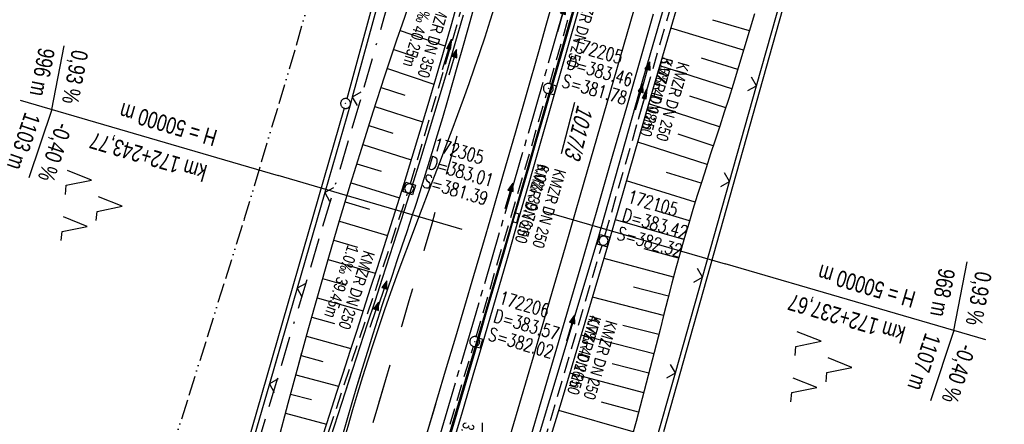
# Model space of a CAD drawing. Extents: x 509317 to 509828, y 453812 to 454779.
# Tile 6 of 23: x 509430 to 509579, y 453933 to 453994. Entities that reach past the tile are written whole.
import ezdxf
from ezdxf.enums import TextEntityAlignment as Align

# ---------------------------------------------------------------- set-up
doc = ezdxf.new("R2010")
doc.units = 0
doc.header["$LTSCALE"] = 10
doc.header["$MEASUREMENT"] = 0
for name, pattern in [('ACAD_ISO13W100', [36, 12, -3, 12, -3, 0, -3, 0, -3]), ('ACAD_ISO16W100', [73, 15, -6.5, 15, -6.5, 15, -7, 1, -7]), ('ACHSE', [5.5, 4, -0.5, 0.5, -0.5]), ('AUSGEZOGEN', [0]), ('LT00', [0]), ('LT02', [0.4, 0.2, -0.2]), ('STRICHLINIE2', [0.375, 0.25, -0.125])]:
    doc.linetypes.add(name, pattern=pattern)
doc.layers.get('0').update_dxf_attribs({"linetype": 'LT00'})
for name, color, linetype in [('--EK_FBR', 1, 'LT00'), ('--EK_Halt-Pfeil', 4, 'LT00'), ('--EK_Haltung', 7, 'STRICHLINIE2'), ('--EK_Haltung-Text', 140, 'LT00'), ('--EK_Schacht-Text', 5, 'LT00'), ('--EL_DFK_AB_L', 21, 'LT00'), ('--EL_DFK_AB_P', 7, 'LT00'), ('--EL_Halt-Pfeil', 4, 'LT00'), ('--EL_Haltung', 182, 'STRICHLINIE2'), ('--EL_Haltung-Text', 182, 'LT00'), ('-AX-093', 35, 'ACHSE'), ('-GRA-20O', 250, 'LT00'), ('-GRA-20W', 250, 'LT00'), ('BAB-KABEL', 220, 'ACAD_ISO16W100'), ('DFK_AB_FLNR', 7, 'Continuous'), ('DFK_AB_L', 21, 'LT00'), ('DFK_AB_P', 7, 'LT00'), ('DFK_NUTZUNG', 250, 'LT00'), ('GASLTG', 250, 'ACAD_ISO13W100'), ('PFEIL', 140, 'AUSGEZOGEN'), ('V117_AFBR_BAB', 250, 'LT00'), ('V117_BOESCH', 250, 'LT00'), ('V117_BOSCHUNG', 250, 'LT00'), ('V117_GRABEN', 250, 'LT00'), ('V117_H_BORD', 8, 'LT00'), ('V117_KA_MULD', 182, 'LT00'), ('V117_KA_PRUF', 182, 'LT00'), ('V117_LD_MARK', 250, 'LT00'), ('V117_LG_MARK', 250, 'LT02'), ('V117_RINNE', 182, 'LT00'), ('V117_SINKK', 182, 'LT00'), ('V117_ZAUN', 40, 'LT00'), ('V118_AFBR_BAB', 250, 'LT00'), ('V118_BOESCH', 250, 'LT00'), ('V118_BOSCHUNG', 250, 'LT00'), ('V118_GRABEN', 250, 'LT00'), ('V118_H_BORD', 8, 'LT00'), ('V118_LD_MARK', 250, 'LT00'), ('V118_LG_MARK', 250, 'LT02'), ('V118_RASTER', 250, 'LT00'), ('V118_RINNE', 182, 'LT00'), ('V118_ZAUN', 40, 'LT00')]:
    doc.layers.add(name, color=color, linetype=linetype)
doc.styles.add('Beschrift', font='ARIAL.TTF')
doc.styles.add('Haltungsbeschriftung', font='ARIAL.TTF', dxfattribs={"width": 0.75})
doc.styles.add('schachtbeschriftung', font='romans.shx', dxfattribs={"width": 0.75, "height": 2})
doc.styles.get("Standard").update_dxf_attribs({"font": 'ARIAL.TTF'})

# ---------------------------------------------------------------- blocks, each defined once
blk = doc.blocks.new('SYMB0003')
at = {"color": 0, "linetype": 'ByBlock'}
for p, q in [((-0.015712, 0), (0.010166, 0.012015)), ((0, -0.021257), (-0.015712, 0)), ((0.010166, 0.012015), (0, -0.021257))]:
    blk.add_line(p, q, dxfattribs=at)
for points in [[(-0.031395, 0.499013), (-0.093691, 0.491144), (-0.154509, 0.475528), (-0.21289, 0.452414), (-0.267913, 0.422164), (-0.318712, 0.385257), (-0.364484, 0.342274), (-0.404509, 0.293893), (-0.438154, 0.240877), (-0.464888, 0.184062), (-0.484292, 0.124345), (-0.496058, 0.062667), (-0.5, 0)], [(-0.5, 0), (-0.496058, -0.062667), (-0.484292, -0.124345), (-0.464888, -0.184062), (-0.438154, -0.240877), (-0.404509, -0.293893), (-0.364485, -0.342274), (-0.318712, -0.385257), (-0.267914, -0.422164), (-0.21289, -0.452414), (-0.154509, -0.475529), (-0.093691, -0.491144), (-0.031395, -0.499014), (0.031395, -0.499014)], [(0.5, 0), (0.496057, 0.062667), (0.484292, 0.124345), (0.464888, 0.184062), (0.438153, 0.240877), (0.404509, 0.293893), (0.364484, 0.342274), (0.318712, 0.385257), (0.267913, 0.422164), (0.21289, 0.452414), (0.154509, 0.475528), (0.093691, 0.491144), (0.031395, 0.499013), (-0.031395, 0.499013)], [(0.031395, -0.499014), (0.093691, -0.491144), (0.154509, -0.475529), (0.21289, -0.452414), (0.267914, -0.422164), (0.318712, -0.385257), (0.364485, -0.342274), (0.404509, -0.293893), (0.438154, -0.240877), (0.464889, -0.184062), (0.484292, -0.124345), (0.496058, -0.062667), (0.5, 0)]]:
    blk.add_lwpolyline(points, dxfattribs=at)
blk = doc.blocks.new('SYMB7221')
at = {"color": 0, "linetype": 'ByBlock'}
for p, q in [((0, 0.435), (-0.11, 0.065)), ((0.11, 0.065), (0, 0.435)), ((0.25, 0.065), (0.11, 0.065)), ((-0.35, -0.065), (-0.46, -0.435)), ((0.35, -0.065), (0.24, -0.435))]:
    blk.add_line(p, q, dxfattribs=at)
for points in [[(-0.1, -0.435), (-0.24, -0.435), (-0.35, -0.065)], [(0.6, -0.435), (0.46, -0.435), (0.35, -0.065)]]:
    blk.add_lwpolyline(points, dxfattribs=at)
blk = doc.blocks.new('Pfreil3')
at = {"layer": 'PFEIL'}
blk.add_hatch(color=256, dxfattribs=at).paths.add_polyline_path([(-1.55, 0.27), (-1.55, -0.27), (0, 0)])
for p, q in [((-1.55, 0), (-4.83, 0)), ((-1.55, -0.27), (-1.55, 0.27)), ((-1.55, 0.27), (0, 0)), ((0, 0), (-1.55, -0.27))]:
    blk.add_line(p, q, dxfattribs=at)
blk = doc.blocks.new('SYMB0652')
at = {"color": 0, "linetype": 'ByBlock'}
blk.add_lwpolyline([(-0.15, -0.075), (0.15, -0.075), (0.15, 0.075), (-0.15, 0.075), (-0.15, -0.075)], dxfattribs=at)
blk = doc.blocks.new('SYMB1210')
at = {"color": 0, "linetype": 'ByBlock'}
blk.add_line((0.018815, -0.179014), (0.055623, -0.17119), dxfattribs=at)
for points in [[(-0.2, -0.2), (-0.2, 0.2), (0.2, 0.2), (0.2, -0.2), (-0.2, -0.2)], [(0.018815, 0.179014), (-0.018815, 0.179014), (-0.055623, 0.17119), (-0.09, 0.155885), (-0.120444, 0.133766), (-0.145623, 0.105801), (-0.164438, 0.073213), (-0.176067, 0.037424), (-0.18, 0)], [(-0.18, 0), (-0.176067, -0.037424), (-0.164438, -0.073213), (-0.145623, -0.105801), (-0.120444, -0.133766), (-0.09, -0.155885), (-0.055623, -0.17119), (-0.018815, -0.179014), (0.018815, -0.179014)], [(0.18, 0), (0.176067, 0.037424), (0.164438, 0.073213), (0.145623, 0.105801), (0.120444, 0.133766), (0.09, 0.155885), (0.055623, 0.17119), (0.018815, 0.179014)], [(0.055623, -0.17119), (0.09, -0.155885), (0.120444, -0.133766), (0.145623, -0.105801), (0.164438, -0.073213), (0.176067, -0.037424), (0.18, 0)]]:
    blk.add_lwpolyline(points, dxfattribs=at)
blk = doc.blocks.new('SYMB0024')
at = {"color": 0, "linetype": 'ByBlock'}
for p, q in [((-0.5, 0.5), (0, 0)), ((0, 0), (0.5, 0.5))]:
    blk.add_line(p, q, dxfattribs=at)
blk = doc.blocks.new('SYMB0070')
at = {"color": 0, "linetype": 'ByBlock'}
for p, q in [((-0.5, 0), (0.2, 0)), ((0.5, 0), (0.2, 0.1)), ((0.2, 0.1), (0.2, 0)), ((0.468, 0), (0.21, 0.086)), ((0.21, 0.086), (0.21, -0.086)), ((0.21, -0.086), (0.468, 0)), ((0.22, -0.072), (0.437, 0)), ((0.23, -0.058), (0.405, 0)), ((0.24, -0.045), (0.374, 0)), ((0.342, 0), (0.25, 0.031)), ((0.25, 0.031), (0.25, -0.031)), ((0.25, -0.031), (0.342, 0)), ((0.26, -0.017), (0.31, 0)), ((0.27, -0.003), (0.279, 0))]:
    blk.add_line(p, q, dxfattribs=at)
for points in [[(0.2, 0), (0.2, -0.1), (0.5, 0)], [(0.437, 0), (0.22, 0.072), (0.22, -0.072)], [(0.405, 0), (0.23, 0.058), (0.23, -0.058)], [(0.374, 0), (0.24, 0.045), (0.24, -0.045)], [(0.31, 0), (0.26, 0.017), (0.26, -0.017)], [(0.279, 0), (0.27, 0.003), (0.27, -0.003)]]:
    blk.add_lwpolyline(points, dxfattribs=at)

msp = doc.modelspace()

# ---------------------------------------------------------------- linework, layer by layer
at = {"layer": '--EK_FBR'}
for points in [[(509478.84, 453931.14), (509479.6, 453933.75), (509480.36, 453936.34), (509481.13, 453938.94), (509481.91, 453941.53), (509482.7, 453944.12), (509483.51, 453946.7), (509484.23, 453948.92), (509484.95, 453951.13), (509485.69, 453953.34), (509486.42, 453955.55), (509487.17, 453957.76), (509487.91, 453959.96), (509488.65, 453962.17), (509489.38, 453964.38), (509490.11, 453966.59), (509490.82, 453968.81), (509491.64, 453971.43), (509492.45, 453974.06), (509493.24, 453976.7), (509494.02, 453979.33), (509494.79, 453981.97), (509495.55, 453984.62), (509496.31, 453987.26), (509497.06, 453989.91), (509497.81, 453992.55), (509498.94, 453996.5)], [(509525.76, 453994.9), (509523.75, 453987.87), (509521.74, 453980.83), (509519.71, 453973.79), (509517.68, 453966.76), (509514.95, 453957.33), (509512.2, 453947.92), (509509.43, 453938.5), (509506.65, 453929.09), (509503.85, 453919.68), (509501.43, 453911.59), (509498.99, 453903.51), (509496.55, 453895.42), (509494.09, 453887.34), (509491.62, 453879.27), (509489.15, 453871.19), (509485.57, 453859.59), (509481.98, 453847.99), (509480.06, 453841.8)], [(509462.36, 453876.15), (509462.36, 453876.15), (509463.5, 453879.85), (509464.63, 453883.54), (509466.14, 453888.46), (509467.64, 453893.37), (509469.13, 453898.29), (509470.26, 453902.03), (509471.4, 453905.76), (509472.52, 453909.5), (509473.64, 453913.24), (509474.75, 453916.99), (509475.84, 453920.74), (509476.6, 453923.34), (509477.34, 453925.94), (509478.09, 453928.54), (509478.84, 453931.14), (509479.6, 453933.75), (509480.36, 453936.34), (509481.13, 453938.94), (509481.59, 453940.47)]]:
    msp.add_lwpolyline(points, dxfattribs=at)
at = {"layer": '--EK_FBR', "color": 2}
for points in [[(509510.7, 453997.15), (509509.58, 453993.2), (509508.46, 453989.25), (509506.71, 453983.1), (509504.94, 453976.95), (509503.16, 453970.81), (509501.37, 453964.67), (509500.02, 453960.05), (509498.66, 453955.44), (509497.29, 453950.82), (509495.93, 453946.21), (509494.56, 453941.6), (509493.1, 453936.67), (509491.64, 453931.74), (509490.17, 453926.82), (509488.71, 453921.89), (509487.24, 453916.96), (509485.87, 453912.38), (509484.5, 453907.8), (509483.12, 453903.22), (509481.75, 453898.64), (509480.37, 453894.06)], [(509492.91, 453936.05), (509491.64, 453931.74), (509490.17, 453926.82), (509488.71, 453921.89), (509487.24, 453916.96), (509485.87, 453912.38), (509484.5, 453907.8), (509483.12, 453903.22), (509481.75, 453898.64), (509480.37, 453894.06)]]:
    msp.add_lwpolyline(points, dxfattribs=at)
at = {"layer": '--EK_Haltung'}
for p, q in [((509510.17, 453984.44), (509520.72, 454021.53)), ((509489.17, 453969.37), (509500.03, 454006.57)), ((509518.48, 453961.48), (509529.18, 453998.54)), ((509499.06, 453946.27), (509509.75, 453983)), ((509476.79, 453931.91), (509488.73, 453967.94)), ((509507.09, 453922.86), (509518.06, 453960.04)), ((509487.64, 453907.92), (509498.64, 453944.83))]:
    msp.add_line(p, q, dxfattribs=at)
at = {"layer": '--EL_DFK_AB_L'}
for p, q in [((509515.42, 454113.36), (509479.56, 453982.17)), ((509569.56, 454081.85), (509527.36, 453931.93)), ((509479.15, 453980.73), (509441.89, 453851.74))]:
    msp.add_line(p, q, dxfattribs=at)
at = {"layer": '--EL_Haltung'}
for p, q in [((509510.17, 453984.44), (509520.72, 454021.53)), ((509489.17, 453969.37), (509500.03, 454006.57)), ((509518.48, 453961.48), (509529.18, 453998.54)), ((509499.06, 453946.27), (509509.75, 453983)), ((509476.79, 453931.91), (509488.73, 453967.94)), ((509507.09, 453922.86), (509518.06, 453960.04)), ((509487.64, 453907.92), (509498.64, 453944.83))]:
    msp.add_line(p, q, dxfattribs=at)
at = {"layer": '-AX-093', "ltscale": 0.2}
msp.add_lwpolyline([(509543.74, 454109.06), (509537.58, 454086.24), (509531.35, 454063.45), (509525.03, 454040.68), (509518.64, 454017.93), (509512.17, 453995.2), (509505.63, 453972.5), (509499, 453949.81), (509492.3, 453927.15), (509485.53, 453904.51), (509478.68, 453881.9), (509471.75, 453859.31), (509467.34, 453845.11)], dxfattribs=at)
at = {"layer": '-GRA-20O'}
for p, q in [((509509.23, 453965.23), (509536.65, 453957.25)), ((509575.97, 453945.81), (509536.65, 453957.25)), ((509571.16, 453947.21), (509573.16, 453957.57)), ((509571.16, 453947.21), (509567.62, 453936.63))]:
    msp.add_line(p, q, dxfattribs=at)
for start, end in [(343.7728, 163.7728), (163.7728, 343.7728), (343.7728, 163.7728), (163.7728, 343.7728)]:
    msp.add_arc((509571.16, 453947.21), 0, start, end, dxfattribs=at)
at = {"layer": '-GRA-20W'}
for p, q in [((509435.05, 453980.53), (509436.91, 453990.13)), ((509430.25, 453981.93), (509469.17, 453970.57)), ((509435.05, 453980.53), (509431.58, 453970.22)), ((509496.96, 453962.45), (509469.17, 453970.57))]:
    msp.add_line(p, q, dxfattribs=at)
at = {"layer": 'BAB-KABEL', "ltscale": 0.03, "flags": 128}
msp.add_lwpolyline([(509654.18, 454752.31), (509649.8, 454731.91), (509645.39, 454711.52), (509640.68, 454673.99), (509628.98, 454666.4), (509623.35, 454623.69), (509618.17, 454588.72), (509612.85, 454551.17), (509607.22, 454515.13), (509602.81, 454490.11), (509597.97, 454465.58), (509592.07, 454427.9), (509586.78, 454397.77), (509581.94, 454365.98), (509576.64, 454335.85), (509570.59, 454300.15), (509566.51, 454283.22), (509563.93, 454275.01), (509554.7, 454243.68), (509546.38, 454216.59), (509537.75, 454189.63), (509530.61, 454161.42), (509521.72, 454129.27), (509507.61, 454076.48), (509491.41, 454016.32), (509481.47, 453981.55), (509458.21, 453903.63), (509443.88, 453851.22)], dxfattribs=at)
at = {"layer": 'DFK_AB_L'}
for p, q in [((509515.42, 454113.36), (509479.56, 453982.17)), ((509569.56, 454081.85), (509527.36, 453931.93)), ((509479.15, 453980.73), (509441.89, 453851.74))]:
    msp.add_line(p, q, dxfattribs=at)
at = {"layer": 'GASLTG', "ltscale": 0.025, "flags": 128}
msp.add_lwpolyline([(509636.99, 454756.79), (509630.01, 454722.15), (509625.52, 454700.41), (509623.56, 454684.93), (509618.48, 454649.27), (509611.85, 454606.09), (509605.58, 454569.67), (509598.82, 454529.7), (509593.28, 454495.72), (509588.46, 454464.7), (509581.73, 454423.05), (509565.4, 454353.78), (509547.78, 454280.34), (509530.41, 454208.18), (509515.13, 454143.3), (509504.09, 454101.66), (509494.78, 454069.32), (509485.05, 454035.41), (509470.65, 453985.96), (509464.08, 453964.07), (509450.2, 453919.85), (509429.44, 453854.99)], dxfattribs=at)
at = {"layer": 'V117_AFBR_BAB'}
for points in [[(509478.84, 453931.14), (509479.6, 453933.75), (509480.36, 453936.34), (509481.13, 453938.94), (509481.91, 453941.53), (509482.7, 453944.12), (509483.51, 453946.7), (509484.23, 453948.92), (509484.95, 453951.13), (509485.69, 453953.34), (509486.42, 453955.55), (509487.17, 453957.76), (509487.91, 453959.96), (509488.65, 453962.17), (509489.38, 453964.38), (509490.11, 453966.59), (509490.82, 453968.81), (509491.64, 453971.43), (509492.45, 453974.06), (509493.24, 453976.7), (509494.02, 453979.33), (509494.79, 453981.97), (509495.55, 453984.62), (509496.31, 453987.26), (509497.06, 453989.91), (509497.81, 453992.55), (509498.94, 453996.5)], [(509525.76, 453994.9), (509523.75, 453987.87), (509521.74, 453980.83), (509519.71, 453973.79), (509517.68, 453966.76), (509514.95, 453957.33), (509512.2, 453947.92), (509509.43, 453938.5), (509506.65, 453929.09), (509503.85, 453919.68), (509501.43, 453911.59), (509498.99, 453903.51), (509496.55, 453895.42), (509494.09, 453887.34), (509491.62, 453879.27), (509489.15, 453871.19), (509485.57, 453859.59), (509481.98, 453847.99), (509480.06, 453841.8)]]:
    msp.add_lwpolyline(points, dxfattribs=at)
at = {"layer": 'V117_AFBR_BAB', "color": 0}
msp.add_lwpolyline([(509510.7, 453997.15), (509509.58, 453993.2), (509508.46, 453989.25), (509506.71, 453983.1), (509504.94, 453976.95), (509503.16, 453970.81), (509501.37, 453964.67), (509500.02, 453960.05), (509498.66, 453955.44), (509497.29, 453950.82), (509495.93, 453946.21), (509494.56, 453941.6), (509493.1, 453936.67), (509491.64, 453931.74), (509490.17, 453926.82), (509488.71, 453921.89), (509487.24, 453916.96), (509485.87, 453912.38), (509484.5, 453907.8), (509483.12, 453903.22), (509481.75, 453898.64), (509480.37, 453894.06)], dxfattribs=at)
at = {"layer": 'V117_BOESCH'}
for points in [[(509469.24, 453930.74), (509470.7, 453936.27), (509472.19, 453941.79), (509473.71, 453947.3), (509475.26, 453952.81), (509476.85, 453958.3), (509478.46, 453963.79), (509480.12, 453969.26), (509481.81, 453974.72), (509483.54, 453980.17), (509485.31, 453985.61), (509487.12, 453991.03), (509487.96, 453993.48), (509488.8, 453995.93)], [(509541.06, 453994.97), (509540.27, 453992.3), (509539.47, 453989.63), (509538.66, 453986.97), (509537.84, 453984.31), (509537.17, 453982.21), (509536.5, 453980.12), (509535.82, 453978.03), (509535.13, 453975.93), (509534.45, 453973.84), (509533.77, 453971.75), (509533.1, 453969.66), (509532.43, 453967.56), (509531.78, 453965.46), (509531.14, 453963.36), (509530.51, 453961.25), (509529.86, 453958.95), (509529.22, 453956.64), (509528.61, 453954.33), (509528, 453952.01), (509527.41, 453949.69), (509526.82, 453947.37), (509526.23, 453945.05), (509525.64, 453942.73), (509525.04, 453940.41), (509524.44, 453938.1), (509523.82, 453935.79), (509523.19, 453933.48), (509522.54, 453931.18)]]:
    msp.add_lwpolyline(points, dxfattribs=at)
at = {"layer": 'V117_BOSCHUNG'}
for p, q in [((509540.3, 453992.38), (509534.79, 453994.02)), ((509487.6, 453992.43), (509494.35, 453990.13)), ((509539.43, 453989.48), (509528.45, 453992.81)), ((509486.63, 453989.58), (509490.08, 453988.42)), ((509538.54, 453986.58), (509533.08, 453988.27)), ((509485.68, 453986.72), (509492.68, 453984.38)), ((509537.64, 453983.68), (509526.78, 453987.12)), ((509484.73, 453983.85), (509488.29, 453982.69)), ((509536.72, 453980.79), (509531.33, 453982.53)), ((509483.8, 453980.99), (509490.99, 453978.66)), ((509535.78, 453977.93), (509525.11, 453981.4)), ((509482.88, 453978.11), (509486.51, 453976.96)), ((509533.93, 453972.24), (509523.45, 453975.62)), ((509534.85, 453975.08), (509529.57, 453976.8)), ((509481.97, 453975.24), (509489.26, 453972.95)), ((509481.07, 453972.36), (509484.73, 453971.23)), ((509533.01, 453969.41), (509527.81, 453971.06)), ((509532.12, 453966.58), (509521.77, 453969.79)), ((509480.19, 453969.48), (509487.49, 453967.24)), ((509479.31, 453966.6), (509482.95, 453965.5)), ((509531.26, 453963.76), (509526.09, 453965.31)), ((509478.44, 453963.72), (509485.68, 453961.54)), ((509530.42, 453960.93), (509520.09, 453963.92)), ((509477.59, 453960.83), (509481.18, 453959.76)), ((509529.62, 453958.11), (509524.43, 453959.54)), ((509476.74, 453957.94), (509483.85, 453955.85)), ((509528.85, 453955.26), (509518.37, 453958.05)), ((509475.9, 453955.04), (509479.42, 453954.03)), ((509528.1, 453952.4), (509522.8, 453953.77)), ((509475.07, 453952.14), (509482, 453950.18)), ((509527.36, 453949.5), (509516.64, 453952.25)), ((509474.25, 453949.24), (509477.67, 453948.29)), ((509526.62, 453946.6), (509521.2, 453947.98)), ((509473.44, 453946.34), (509480.15, 453944.49)), ((509525.88, 453943.69), (509514.92, 453946.5)), ((509472.64, 453943.44), (509475.93, 453942.54)), ((509525.14, 453940.77), (509519.6, 453942.2)), ((509471.85, 453940.53), (509478.3, 453938.8)), ((509524.37, 453937.84), (509513.21, 453940.78)), ((509471.07, 453937.64), (509474.23, 453936.79)), ((509523.58, 453934.89), (509517.97, 453936.42)), ((509470.3, 453934.74), (509476.47, 453933.08)), ((509522.76, 453931.94), (509511.52, 453935.14))]:
    msp.add_line(p, q, dxfattribs=at)
at = {"layer": 'V117_GRABEN'}
for points in [[(509482.97, 453841.04), (509489.99, 453864), (509497.45, 453889.24), (509511.92, 453936.46), (509519.1, 453960.49), (509525.97, 453984.38), (509533.03, 454008.35), (509539.85, 454032.86), (509544.59, 454049.31), (509551.62, 454076.07), (509557.76, 454098.12), (509564.68, 454123.93), (509571.04, 454148.57), (509577.63, 454173.26), (509584.08, 454198.9), (509590.5, 454224.42), (509596.71, 454249.61), (509602.6, 454273.37), (509606.61, 454288.55), (509609.63, 454300.21)], [(509555.88, 454098.45), (509550.02, 454076.54), (509542.52, 454049.81), (509538.09, 454033.18), (509531.07, 454008.64), (509524.14, 453984.78), (509517.45, 453961.04), (509510.15, 453936.74), (509495.88, 453889.37), (509488.7, 453864.51), (509481.37, 453841.46)], [(509496.35, 453997.11), (509495.22, 453993.13), (509494.08, 453989.16), (509492.92, 453985.19), (509491.75, 453981.22), (509490.57, 453977.26), (509489.37, 453973.3), (509488.15, 453969.35), (509487.16, 453966.18), (509486.15, 453963.01), (509485.14, 453959.85), (509484.12, 453956.69), (509483.09, 453953.53), (509482.07, 453950.37), (509481.04, 453947.21), (509480.01, 453944.06), (509478.98, 453940.9), (509477.96, 453937.74), (509476.95, 453934.57), (509475.94, 453931.41)], [(509477.12, 453931.11), (509478.22, 453934.54), (509479.33, 453937.97), (509480.45, 453941.39), (509481.57, 453944.82), (509482.69, 453948.24), (509483.82, 453951.66), (509484.94, 453955.09), (509486.05, 453958.51), (509487.16, 453961.94), (509488.26, 453965.37), (509489.35, 453968.81), (509490.7, 453973.13), (509492.02, 453977.46), (509493.33, 453981.8), (509494.62, 453986.14), (509495.89, 453990.48), (509497.15, 453994.84)]]:
    msp.add_lwpolyline(points, dxfattribs=at)
at = {"layer": 'V117_H_BORD'}
msp.add_lwpolyline([(509483.59, 453893.12), (509490.74, 453916.94), (509504.53, 453963.73), (509518.42, 454012.04), (509521.41, 454022.55), (509523.88, 454028.97)], dxfattribs=at)
at = {"layer": 'V117_LD_MARK'}
for points in [[(509522.79, 453995.39), (509520.8, 453988.44), (509518.8, 453981.49), (509516.79, 453974.55), (509514.77, 453967.61), (509512.49, 453959.76), (509510.2, 453951.9), (509507.9, 453944.06), (509505.59, 453936.21), (509503.27, 453928.36), (509500.94, 453920.52), (509498.05, 453910.84), (509495.15, 453901.16), (509492.22, 453891.48), (509489.28, 453881.81), (509486.32, 453872.15), (509484.27, 453865.51), (509482.22, 453858.88), (509480.16, 453852.24), (509478.09, 453845.61), (509477.13, 453842.56)], [(509501.87, 453996.24), (509501.14, 453993.85), (509500.37, 453991.47), (509499.59, 453989.1), (509498.78, 453986.75), (509497.96, 453984.41), (509497.11, 453982.07), (509496.25, 453979.73), (509495.38, 453977.4), (509494.5, 453975.07), (509493.61, 453972.75), (509492.72, 453970.42), (509491.82, 453968.1), (509490.86, 453965.57), (509489.89, 453963.04), (509488.94, 453960.51), (509488, 453957.97), (509487.07, 453955.43), (509486.15, 453952.88), (509485.25, 453950.33), (509484.38, 453947.77), (509483.52, 453945.2), (509482.72, 453942.73), (509481.94, 453940.24), (509481.18, 453937.75), (509480.43, 453935.25), (509479.7, 453932.75)]]:
    msp.add_lwpolyline(points, dxfattribs=at)
at = {"layer": 'V117_LG_MARK', "ltscale": 3, "flags": 128}
msp.add_lwpolyline([(509496.17, 453976.52), (509495.28, 453973.41), (509494.39, 453970.3), (509493.49, 453967.19), (509492.36, 453963.31), (509491.22, 453959.43), (509490.08, 453955.56), (509488.93, 453951.68), (509487.78, 453947.81), (509486.63, 453943.94), (509485.41, 453939.79), (509484.18, 453935.64), (509482.95, 453931.49), (509481.72, 453927.34), (509480.49, 453923.19), (509479.25, 453919.05), (509478.09, 453915.21), (509476.93, 453911.38), (509475.76, 453907.54), (509474.6, 453903.71), (509473.43, 453899.88), (509472.27, 453896.04), (509471.46, 453893.35), (509470.65, 453890.65), (509469.84, 453887.96), (509469.03, 453885.27), (509468.22, 453882.57), (509467.07, 453878.8), (509465.92, 453875.04), (509464.76, 453871.27), (509463.61, 453867.5), (509462.06, 453862.47), (509460.51, 453857.44), (509458.95, 453852.41), (509457.49, 453847.68)], dxfattribs=at)
at = {"layer": 'V117_RINNE'}
for points in [[(509515.18, 453997.91), (509513.17, 453990.88), (509511.16, 453983.86), (509509.14, 453976.83), (509507.12, 453969.8), (509505.43, 453963.92), (509503.72, 453958.05), (509502.02, 453952.17), (509500.3, 453946.3), (509498.58, 453940.43), (509496.84, 453934.56), (509495.09, 453928.7)], [(509495.34, 453931.92), (509496.65, 453936.35), (509497.96, 453940.79), (509499.3, 453945.38), (509500.64, 453949.97), (509501.98, 453954.56), (509503.32, 453959.15), (509504.65, 453963.74), (509505.85, 453967.82), (509507.04, 453971.91), (509508.23, 453976), (509509.42, 453980.09), (509510.61, 453984.18), (509511.79, 453988.26), (509513.15, 453993.01), (509514.51, 453997.76)]]:
    msp.add_lwpolyline(points, dxfattribs=at)
at = {"layer": 'V117_ZAUN'}
for p, q in [((509541.36, 453984.12), (509545.44, 453998.55)), ((509484.35, 453996.89), (509480.38, 453982.42)), ((509537.29, 453969.68), (509541.36, 453984.12)), ((509533.21, 453955.25), (509537.29, 453969.68)), ((509476.23, 453968.01), (509472.06, 453953.6)), ((509529.13, 453940.81), (509533.21, 453955.25)), ((509472.06, 453953.6), (509467.89, 453939.19))]:
    msp.add_line(p, q, dxfattribs=at)
for points in [[(509480.38, 453982.42), (509480.1, 453981.39), (509476.23, 453968.01)], [(509524.95, 453926.41), (509525.9, 453929.39), (509529.13, 453940.81)], [(509467.89, 453939.19), (509465.93, 453932.42), (509463.71, 453924.78)]]:
    msp.add_lwpolyline(points, dxfattribs=at)
at = {"layer": 'V118_AFBR_BAB'}
msp.add_lwpolyline([(509462.36, 453876.15), (509462.36, 453876.15), (509463.5, 453879.85), (509464.63, 453883.54), (509466.14, 453888.46), (509467.64, 453893.37), (509469.13, 453898.29), (509470.26, 453902.03), (509471.4, 453905.76), (509472.52, 453909.5), (509473.64, 453913.24), (509474.75, 453916.99), (509475.84, 453920.74), (509476.6, 453923.34), (509477.34, 453925.94), (509478.09, 453928.54), (509478.84, 453931.14), (509479.6, 453933.75), (509480.36, 453936.34), (509481.13, 453938.94), (509481.59, 453940.47)], dxfattribs=at)
at = {"layer": 'V118_AFBR_BAB', "color": 0}
msp.add_lwpolyline([(509492.91, 453936.05), (509491.64, 453931.74), (509490.17, 453926.82), (509488.71, 453921.89), (509487.24, 453916.96), (509485.87, 453912.38), (509484.5, 453907.8), (509483.12, 453903.22), (509481.75, 453898.64), (509480.37, 453894.06)], dxfattribs=at)
at = {"layer": 'V118_BOESCH'}
msp.add_lwpolyline([(509469.24, 453930.74), (509470.7, 453936.27), (509472.19, 453941.79), (509472.77, 453943.9)], dxfattribs=at)
at = {"layer": 'V118_BOSCHUNG'}
for p, q in [((509472.64, 453943.44), (509475.93, 453942.54)), ((509471.85, 453940.53), (509478.3, 453938.8)), ((509471.07, 453937.64), (509474.23, 453936.79)), ((509470.3, 453934.74), (509476.47, 453933.08))]:
    msp.add_line(p, q, dxfattribs=at)
at = {"layer": 'V118_GRABEN'}
for points in [[(509479.15, 453941.41), (509478.98, 453940.9), (509477.96, 453937.74), (509476.95, 453934.57), (509475.94, 453931.41)], [(509477.12, 453931.11), (509478.22, 453934.54), (509479.33, 453937.97), (509480.31, 453940.96)]]:
    msp.add_lwpolyline(points, dxfattribs=at)
at = {"layer": 'V118_H_BORD'}
msp.add_lwpolyline([(509483.59, 453893.12), (509490.74, 453916.94), (509496.02, 453934.84)], dxfattribs=at)
at = {"layer": 'V118_LD_MARK'}
msp.add_lwpolyline([(509481.97, 453940.32), (509481.94, 453940.24), (509481.18, 453937.75), (509480.43, 453935.25), (509479.7, 453932.75), (509478.97, 453930.25), (509478.25, 453927.75), (509477.53, 453925.24), (509476.81, 453922.74), (509476.08, 453920.24), (509475.12, 453916.94), (509474.14, 453913.64), (509473.16, 453910.35), (509472.17, 453907.05), (509471.17, 453903.76), (509470.17, 453900.47), (509469.17, 453897.19), (509467.13, 453890.48), (509465.09, 453883.78)], dxfattribs=at)
at = {"layer": 'V118_LG_MARK', "ltscale": 3, "flags": 128}
msp.add_lwpolyline([(509485.19, 453939.06), (509484.18, 453935.64), (509482.95, 453931.49), (509481.72, 453927.34), (509480.49, 453923.19), (509479.25, 453919.05), (509478.09, 453915.21), (509476.93, 453911.38), (509475.76, 453907.54), (509474.6, 453903.71), (509473.43, 453899.88), (509472.27, 453896.04), (509471.46, 453893.35), (509470.65, 453890.65), (509469.84, 453887.96), (509469.03, 453885.27), (509468.22, 453882.57), (509467.07, 453878.8), (509465.92, 453875.04), (509464.76, 453871.27), (509463.61, 453867.5), (509462.06, 453862.47), (509460.51, 453857.44), (509458.95, 453852.41), (509457.49, 453847.68)], dxfattribs=at)
at = {"layer": 'V118_RASTER'}
msp.add_line((509500, 453913.43), (509500, 453933.3), dxfattribs=at)
at = {"layer": 'V118_RINNE', "flags": 128}
msp.add_lwpolyline([(509483.92, 453893), (509483.7, 453893.08), (509485.48, 453899.02), (509487.27, 453904.97), (509489.06, 453910.93), (509490.84, 453916.88), (509491.77, 453919.96), (509492.69, 453923.04), (509494.02, 453927.48), (509495.34, 453931.92), (509496.18, 453934.78)], dxfattribs=at)
at = {"layer": 'V118_RINNE'}
msp.add_lwpolyline([(509496.83, 453934.53), (509495.09, 453928.7), (509493.33, 453922.84), (509484.28, 453892.87)], dxfattribs=at)
at = {"layer": 'V118_ZAUN'}
msp.add_line((509469.61, 453945.13), (509467.89, 453939.19), dxfattribs=at)
msp.add_lwpolyline([(509467.89, 453939.19), (509465.93, 453932.42), (509463.71, 453924.78)], dxfattribs=at)

# ---------------------------------------------------------------- block references
at = {"layer": '--EK_Halt-Pfeil', "yscale": 4, "zscale": 4}
for p, xscale, rotation in [((509495.56, 453987.69), 3.999999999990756, 73.72942999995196), ((509524.7, 453985.8), 4.000000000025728, 73.89747999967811), ((509504.02, 453967.51), 3.999999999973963, 73.77266000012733), ((509484.97, 453952.83), 4.000000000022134, 71.67269999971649), ((509513.33, 453947.59), 4.000000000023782, 73.55112999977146)]:
    msp.add_blockref('SYMB0070', p, dxfattribs=dict(at, xscale=xscale, rotation=rotation))
at = {"layer": '--EL_DFK_AB_P', "xscale": 1.500000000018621, "yscale": 1.5, "zscale": 1.5, "rotation": 264.7377099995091}
msp.add_blockref('SYMB0003', (509479.36, 453981.45), dxfattribs=at)
at = {"layer": '--EL_Halt-Pfeil', "yscale": 4, "zscale": 4}
for p, xscale, rotation in [((509511.92, 453994.22), 4.000000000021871, 74.11487999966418), ((509495.56, 453987.69), 3.999999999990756, 73.72942999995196), ((509523.67, 453982.42), 4.000000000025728, 73.89747999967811), ((509504.02, 453967.51), 3.999999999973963, 73.77266000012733), ((509483.71, 453949.61), 4.000000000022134, 71.67269999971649), ((509513.33, 453947.59), 4.000000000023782, 73.55112999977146)]:
    msp.add_blockref('SYMB0070', p, dxfattribs=dict(at, xscale=xscale, rotation=rotation))
at = {"layer": 'DFK_AB_P', "xscale": 1.500000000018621, "yscale": 1.5, "zscale": 1.5, "rotation": 264.7377099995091}
msp.add_blockref('SYMB0003', (509479.36, 453981.45), dxfattribs=at)
at = {"layer": 'DFK_NUTZUNG', "xscale": 10.00000000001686, "yscale": 10, "zscale": 10, "rotation": 264.7377100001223}
for p in [(509441.33, 453966.34), (509551.44, 453942.04)]:
    msp.add_blockref('SYMB7221', p, dxfattribs=at)
at = {"layer": 'PFEIL'}
for p, rotation in [((509495.36, 453991.13), 72.95219691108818), ((509524.84, 453983.66), 74.17171433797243)]:
    msp.add_blockref('Pfreil3', p, dxfattribs=dict(at, rotation=rotation))
at = {"layer": 'V117_KA_MULD', "zscale": 3.8}
for p, xscale, yscale, rotation in [((509488.96, 453968.65), 3.799999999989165, 3.79999999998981, 252.2351109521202), ((509518.28, 453960.76), 3.800000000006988, 3.800000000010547, 74.25215800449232)]:
    msp.add_blockref('SYMB1210', p, dxfattribs=dict(at, xscale=xscale, yscale=yscale, rotation=rotation))
at = {"layer": 'V117_KA_PRUF', "xscale": 1.499999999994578, "yscale": 1.5, "zscale": 1.5, "rotation": 255.4038000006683}
for p in [(509509.96, 453983.72), (509498.85, 453945.55)]:
    msp.add_blockref('SYMB0003', p, dxfattribs=at)
at = {"layer": 'V117_SINKK', "zscale": 4.5}
for p, xscale, yscale, rotation in [((509510.7, 453983.52), 4.499999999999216, 4.500000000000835, 253.8116294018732), ((509505.05, 453964.21), 4.499999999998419, 4.500000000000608, 253.7640273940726), ((509499.56, 453945.33), 4.499999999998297, 4.499999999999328, 253.6524030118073)]:
    msp.add_blockref('SYMB0652', p, dxfattribs=dict(at, xscale=xscale, yscale=yscale, rotation=rotation))
at = {"layer": 'V117_ZAUN', "yscale": 2.099999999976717, "zscale": 2.1}
for p, xscale, rotation in [((509541.36, 453984.12), 2.100000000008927, 74.22874000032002), ((509480.38, 453982.42), 2.099999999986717, 254.6624200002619), ((509537.29, 453969.68), 2.100000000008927, 74.22874000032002), ((509476.23, 453968.01), 2.099999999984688, 253.8614000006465), ((509533.21, 453955.25), 2.100000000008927, 74.22874000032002), ((509472.06, 453953.6), 2.099999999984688, 253.8614000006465), ((509529.13, 453940.81), 2.100000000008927, 74.22874000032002), ((509467.89, 453939.19), 2.099999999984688, 253.8614000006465)]:
    msp.add_blockref('SYMB0024', p, dxfattribs=dict(at, xscale=xscale, rotation=rotation))
at = {"layer": 'V118_ZAUN', "xscale": 2.099999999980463, "yscale": 2.099999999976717, "zscale": 2.1, "rotation": 253.8620300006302}
msp.add_blockref('SYMB0024', (509467.89, 453939.19), dxfattribs=at)

# ---------------------------------------------------------------- texts
at = {"layer": '--EK_Haltung-Text', "style": 'Haltungsbeschriftung', "width": 0.75}
for s, rotation, p in [('3.7‰ 40.25m', -106.2706, (509491.15, 453998.14)), ('KMZR DN 350', -106.2706, (509493.61, 453997.42)), ('3.5‰ 40.08m', -106.1025, (509527.11, 453988.57)), ('KMZR DN 250', -106.1025, (509529.57, 453987.86)), ('6.0‰ 39.76m', -106.2273, (509508.47, 453972.45)), ('KMZR DN 250', -106.2273, (509510.93, 453971.74)), ('1.0‰ 39.45m', -108.3273, (509479.68, 453960.22)), ('KMZR DN 250', -108.3273, (509482.11, 453959.41)), ('4.7‰ 40.26m', -106.4489, (509516.23, 453949.62)), ('KMZR DN 250', -106.4489, (509518.69, 453948.89)), ('3.5‰ 40.01m', -106.5881, (509497.19, 453933.52))]:
    msp.add_text(s, height=1.8, rotation=rotation, dxfattribs=at).set_placement(p)
at = {"layer": '--EK_Schacht-Text', "style": 'schachtbeschriftung', "width": 0.75}
for s, rotation, p in [('172205', -15.8851, (509513.42, 453989.5)), ('D=383.46', -15.8851, (509512.64, 453986.73)), ('S=381.78', -15.8851, (509511.85, 453983.96)), ('172305', -16.2706, (509492.47, 453974.41)), ('D=383.01', -16.2706, (509491.66, 453971.65)), ('S=381.39', -16.2706, (509490.85, 453968.88)), ('172105', -16.1025, (509521.76, 453966.53)), ('D=383.42', -16.1025, (509520.96, 453963.76)), ('S=382.32', -16.1025, (509520.17, 453960.99)), ('172206', -16.2274, (509502.35, 453951.31)), ('D=383.57', -16.2274, (509501.54, 453948.54)), ('S=382.02', -16.2274, (509500.74, 453945.78))]:
    msp.add_text(s, height=2, rotation=rotation, dxfattribs=at).set_placement(p)
at = {"layer": '--EL_Haltung-Text', "style": 'Haltungsbeschriftung', "width": 0.75}
for s, rotation, p in [('KMZR DN 250', -105.8851, (509515.99, 453998.97)), ('KMZR DN 350', -106.2706, (509493.61, 453997.42)), ('KMZR DN 250', -106.1025, (509527.11, 453988.57)), ('KMZR DN 250', -106.2273, (509508.29, 453972.45)), ('KMZR DN 250', -108.3273, (509482.11, 453959.41)), ('KMZR DN 250', -106.4489, (509516.23, 453949.62))]:
    msp.add_text(s, height=1.8, rotation=rotation, dxfattribs=at).set_placement(p)
at = {"layer": '-GRA-20O', "style": 'Beschrift', "width": 0.75}
for s, rotation, p in [('H = 50000 m', 163.7728, (509564.86, 453950.6)), ('1107 m', 251.4721, (509569.25, 453946.2))]:
    msp.add_text(s, height=2.5, rotation=rotation, dxfattribs=at).set_placement(p, align=Align.TOP_LEFT)
msp.add_text('968 m', height=2.5, rotation=259.1016, dxfattribs=at).set_placement((509570, 453949.11), align=Align.TOP_RIGHT)
msp.add_text('0,93 %', height=2.5, rotation=259.1016, dxfattribs=at).set_placement((509572.9, 453948.26), align=Align.RIGHT)
for s, rotation, p in [('km 172+237,67', 163.7728, (509564.02, 453947.72)), ('-0,40 %', 251.4721, (509572.13, 453945.36))]:
    msp.add_text(s, height=2.5, rotation=rotation, dxfattribs=at).set_placement(p)
at = {"layer": '-GRA-20W', "style": 'Beschrift', "width": 0.75}
msp.add_text('996 m', height=2.5, rotation=259.0092, dxfattribs=at).set_placement((509434.13, 453982.36), align=Align.TOP_RIGHT)
msp.add_text('0,93 %', height=2.5, rotation=259.0092, dxfattribs=at).set_placement((509436.54, 453981.66), align=Align.RIGHT)
for s, rotation, p in [('1103 m', 251.405, (509433.37, 453979.46)), ('H = 50000 m', 163.7227, (509459.47, 453974.96))]:
    msp.add_text(s, height=2.5, rotation=rotation, dxfattribs=at).set_placement(p, align=Align.TOP_LEFT)
for s, rotation, p in [('-0,40 %', 251.405, (509435.77, 453978.76)), ('km 172+243,77', 163.7227, (509458.63, 453972.09))]:
    msp.add_text(s, height=2.5, rotation=rotation, dxfattribs=at).set_placement(p)
at = {"layer": 'DFK_AB_FLNR', "oblique": 13.754, "width": 0.75}
msp.add_text('%%U1017/3', height=2.5, rotation=255.4038, dxfattribs=at).set_placement((509514.38, 453981.36))

doc.saveas('drawing.dxf')
